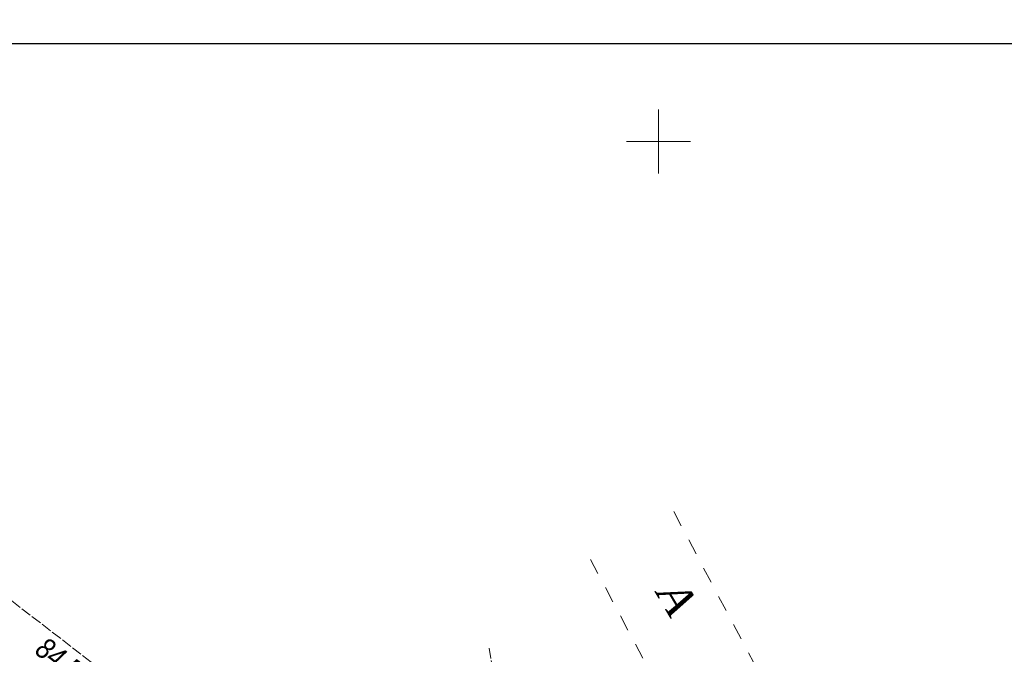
# Model space of a CAD drawing. Extents: x 744948 to 745202, y 4654927 to 4655252.
# Tile 9 of 11: x 745070 to 745116, y 4655176 to 4655206. Entities that reach past the tile are written whole.
import ezdxf
from ezdxf.enums import TextEntityAlignment as Align

# ---------------------------------------------------------------- set-up
doc = ezdxf.new("R2010")
doc.units = 0
doc.header["$LTSCALE"] = 0.5
doc.header["$MEASUREMENT"] = 0
doc.linetypes.add('Auto_Street_NotBorder_Line_m1', pattern=[3, 1.5, -1.5])
doc.linetypes.add('Hydrotech_Dry_Grooves_m1', pattern=[1, 1, 0])
doc.layers.add('AUTO#_ROADS_EXIST_L', color=7, linetype='Continuous', lineweight=15, true_color=0x000000)
doc.layers.add('AUTO#_ROADS_MTRAL_T', color=7, linetype='Continuous', lineweight=15, true_color=0x000000)
for name, color, linetype, true_color in [('GEODS_POINT_GRID#_B', 7, 'Continuous', 0x000000), ('HYDRO_TECHN_CANAL_L', 7, 'Continuous', 0x000000), ('RELEF_POINT_PICKT_T', 7, 'Continuous', 0x000000)]:
    doc.layers.add(name, color=color, linetype=linetype, true_color=true_color)
doc.styles.add('БМ-431 (Times New Roman К)', font='timesi.ttf', dxfattribs={"height": 1})
doc.styles.add('Д-431 (Arial Narrow К)', font='ARIALNI.TTF', dxfattribs={"height": 1})

# ---------------------------------------------------------------- blocks, each defined once
blk = doc.blocks.new('CrossCoord_m1')
at = {"layer": 'GEODS_POINT_GRID#_B', "color": 3, "lineweight": 20, "true_color": 0x00ff00, "flags": 128}
for points in [[(0, 3), (0, -3)], [(-3, 0), (3, 0)]]:
    blk.add_lwpolyline(points, dxfattribs=at)

msp = doc.modelspace()

# ---------------------------------------------------------------- linework, layer by layer
msp.add_lwpolyline([(745175.476, 4654926.979), (744989.134, 4654926.979), (744989.134, 4655204.594), (745175.476, 4655204.594)], close=True)
at = {"layer": 'AUTO#_ROADS_EXIST_L', "color": 18, "linetype": 'Auto_Street_NotBorder_Line_m1', "lineweight": 15, "true_color": 0x000000, "flags": 128}
for points in [[(745100.714, 4655182.642), (745104.45, 4655175.58), (745111.62, 4655160.68), (745125.37, 4655138.42), (745143.15, 4655103.74), (745143.15, 4655103.74), (745154.8, 4655082.27), (745176.67, 4655042.7), (745181.77, 4655033.353)], [(745096.807, 4655180.398), (745100.58, 4655173.28), (745107.89, 4655158.72), (745121.03, 4655136.81), (745139.6, 4655102.69), (745151.97, 4655078.43), (745169.82, 4655042.79)]]:
    msp.add_lwpolyline(points, dxfattribs=at)
at = {"layer": 'HYDRO_TECHN_CANAL_L', "color": 3, "linetype": 'Hydrotech_Dry_Grooves_m1', "lineweight": 15, "true_color": 0x00ff00, "flags": 128}
msp.add_lwpolyline([(745092.053, 4655176.241), (745092.169, 4655175.576), (745092.147, 4655174.781), (745092, 4655174.17), (745090.444, 4655173.027), (745088.74, 4655172.01), (745086.04, 4655171.801), (745082.949, 4655171.704), (745081.81, 4655171.98), (745074.62, 4655174.64), (745067.61, 4655180.04), (745057.72, 4655190.25), (745049.32, 4655202.9), (745047.65, 4655207.74), (745046.26, 4655214.31), (745043.33, 4655220.96), (745038.78, 4655225.94), (745034.116, 4655230.642), (745031.587, 4655231.785), (745030.4, 4655231.85), (745028.528, 4655231.186), (745026.49, 4655229.97), (745024.38, 4655228.71), (745021.08, 4655223.14), (745016.35, 4655214.76), (745009.09, 4655199.1), (744999.03, 4655186.12), (744989.695, 4655174.952), (744985.014, 4655168.225), (744982.596, 4655162.607), (744975.76, 4655130.95)], dxfattribs=at)

# ---------------------------------------------------------------- block references
at = {"layer": 'GEODS_POINT_GRID#_B', "color": 3, "true_color": 0x00ff00, "xscale": 0.5, "yscale": 0.5, "zscale": 0.5}
msp.add_blockref('CrossCoord_m1', (745100, 4655200), dxfattribs=at)

# ---------------------------------------------------------------- texts
at = {"layer": 'AUTO#_ROADS_MTRAL_T', "color": 18, "true_color": 0x000000, "style": 'БМ-431 (Times New Roman К)'}
msp.add_text('A', height=1.5, rotation=300.5947, dxfattribs=at).set_placement((745100.215, 4655178.2), align=Align.CENTER)
at = {"layer": 'RELEF_POINT_PICKT_T', "color": 18, "true_color": 0x000000, "style": 'Д-431 (Arial Narrow К)'}
msp.add_text('84.55', height=1, rotation=322.3919, dxfattribs=at).set_placement((745071.002, 4655176.42, 84.549), align=Align.MIDDLE_LEFT)

doc.saveas('drawing.dxf')
